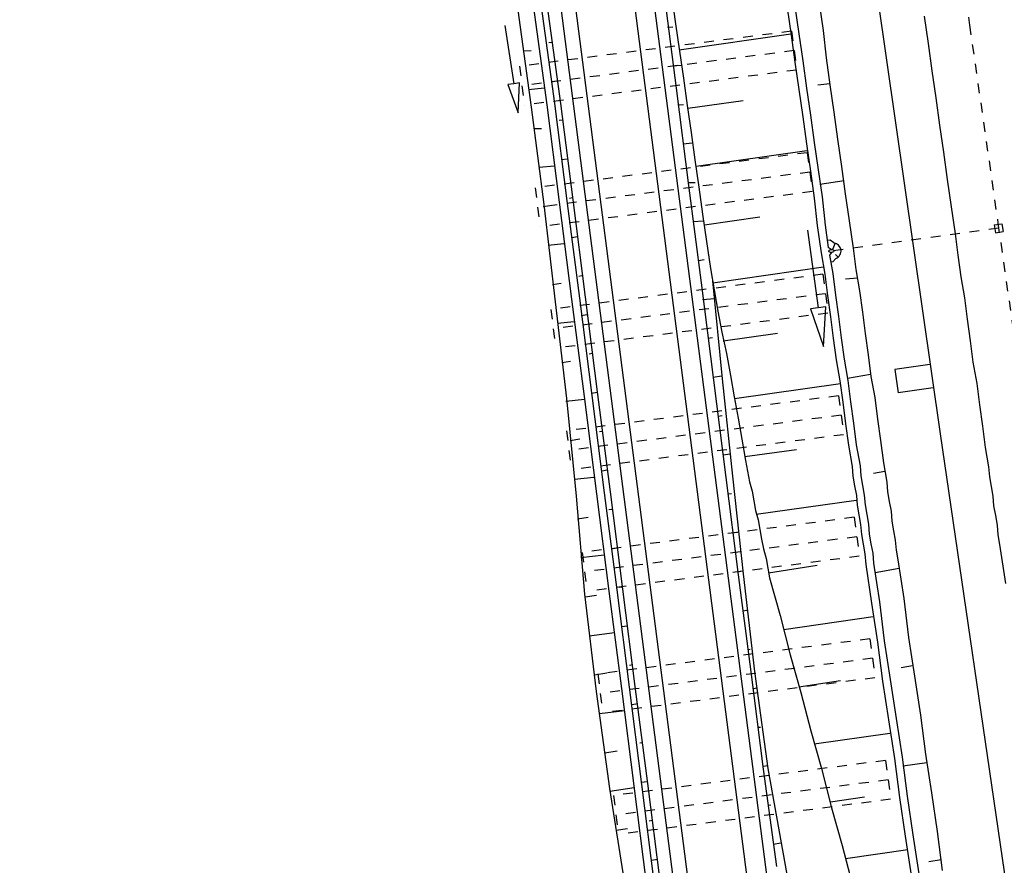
# Model space of a CAD drawing. Extents: x 447827 to 448299, y 438389 to 439851.
# Tile 70 of 116: x 447923 to 447973, y 439335 to 439378. Entities that reach past the tile are written whole.
import ezdxf

# ---------------------------------------------------------------- set-up
doc = ezdxf.new("R2010")
doc.units = 0
doc.header["$LTSCALE"] = 2
doc.header["$MEASUREMENT"] = 0
for name, pattern in [('ACAD_ISO03W100', [0.5, 0.25, -0.25]), ('ACAD_ISO05W100', [0.5, 0.25, -0.25]), ('ACAD_ISO10W100W', [0.5, 0.25, -0.25]), ('AUSGEZOGEN', [0]), ('PUNKTX2', [0.5, 0.25, -0.25])]:
    doc.linetypes.add(name, pattern=pattern)
doc.layers.get('0').update_dxf_attribs({"linetype": 'AUSGEZOGEN'})
for name, color, linetype in [('DB-Bahnachse', 7, 'CONTINUOUS'), ('DB-Boeschungen', 15, 'CONTINUOUS'), ('DB-Gleisachsen', 7, 'CONTINUOUS'), ('DB-GRABEN', 15, 'AUSGEZOGEN'), ('DB-HZV-Stützscheiben', 15, 'CONTINUOUS'), ('DB-Ingenieurbauwerke', 15, 'CONTINUOUS'), ('DB-Weg-Boeschungen', 15, 'CONTINUOUS'), ('DB-Wege', 15, 'CONTINUOUS'), ('FBRTOP', 250, 'AUSGEZOGEN')]:
    doc.layers.add(name, color=color, linetype=linetype)

# ---------------------------------------------------------------- blocks, each defined once
blk = doc.blocks.new('ELIPPSE')
at = {"color": 0, "linetype": 'ByBlock'}
blk.add_circle((0, 0), 1, dxfattribs=at)
blk = doc.blocks.new('ELARC190')
at = {"color": 0, "linetype": 'ByBlock'}
blk.add_arc((0, 0), 1, 292.6445, 72.5673, dxfattribs=at)

msp = doc.modelspace()

# ---------------------------------------------------------------- linework, layer by layer
at = {"layer": 'DB-Bahnachse', "linetype": 'ACAD_ISO10W100W'}
for p, q in [((447969.851, 439388.082), (447971.285, 439377.774)), ((447971.285, 439377.774), (447972.733, 439367.671)), ((447972.733, 439367.671), (447974.147, 439357.766))]:
    msp.add_line(p, q, dxfattribs=at)
at = {"layer": 'DB-Boeschungen', "linetype": 'Continuous'}
for p, q in [((447956.093, 439379.226), (447956.29, 439377.839)), ((447962.379, 439378.723), (447962.576, 439377.336)), ((447963.619, 439378.894), (447963.816, 439377.507)), ((447956.29, 439377.839), (447956.487, 439376.452)), ((447962.174, 439377.315), (447956.478, 439376.501)), ((447962.576, 439377.336), (447962.773, 439375.949)), ((447963.816, 439377.507), (447963.963, 439376.111)), ((447956.487, 439376.452), (447956.684, 439375.065)), ((447962.773, 439375.949), (447962.97, 439374.562)), ((447963.963, 439376.111), (447964.16, 439374.724)), ((447956.684, 439375.065), (447956.881, 439373.678)), ((447964.151, 439374.773), (447963.552, 439374.717)), ((447964.16, 439374.724), (447964.357, 439373.337)), ((447962.97, 439374.562), (447963.167, 439373.175)), ((447956.881, 439373.678), (447957.078, 439372.291)), ((447956.907, 439373.531), (447959.73, 439373.933)), ((447963.167, 439373.175), (447963.364, 439371.788)), ((447964.357, 439373.337), (447964.554, 439371.95)), ((447957.078, 439372.291), (447957.274, 439370.904)), ((447963.364, 439371.788), (447963.561, 439370.401)), ((447964.554, 439371.95), (447964.751, 439370.563)), ((447962.982, 439371.365), (447957.336, 439370.56)), ((447957.274, 439370.904), (447957.471, 439369.517)), ((447963.561, 439370.401), (447963.758, 439369.014)), ((447964.751, 439370.563), (447964.948, 439369.176)), ((447964.883, 439369.825), (447963.643, 439369.654)), ((447957.471, 439369.517), (447957.668, 439368.13)), ((447964.948, 439369.176), (447965.145, 439367.789)), ((447963.758, 439369.014), (447963.914, 439367.569)), ((447957.668, 439368.13), (447957.865, 439366.743)), ((447957.765, 439367.589), (447960.588, 439367.991)), ((447965.145, 439367.789), (447965.341, 439366.402)), ((447963.914, 439367.569), (447964.075, 439366.434)), ((447957.865, 439366.743), (447958.062, 439365.356)), ((447965.341, 439366.402), (447965.486, 439365.311)), ((447964.136, 439366.044), (447964.304, 439365.1)), ((447958.062, 439365.356), (447958.255, 439364.273)), ((447963.84, 439365.423), (447958.194, 439364.618)), ((447964.304, 439365.1), (447964.448, 439364.008)), ((447965.486, 439365.311), (447965.679, 439364.228)), ((447965.565, 439364.868), (447964.965, 439364.811)), ((447958.255, 439364.273), (447958.449, 439363.191)), ((447965.679, 439364.228), (447965.823, 439363.136)), ((447964.448, 439364.008), (447964.593, 439362.916)), ((447958.449, 439363.191), (447958.642, 439362.108)), ((447965.823, 439363.136), (447965.967, 439362.044)), ((447964.593, 439362.916), (447964.737, 439361.825)), ((447958.642, 439362.108), (447958.885, 439361.034)), ((447958.721, 439361.665), (447961.495, 439362.058)), ((447964.737, 439361.825), (447964.881, 439360.733)), ((447965.967, 439362.044), (447966.111, 439360.953)), ((447958.885, 439361.034), (447959.087, 439359.901)), ((447964.881, 439360.733), (447965.074, 439359.65)), ((447966.111, 439360.953), (447966.255, 439359.861)), ((447959.087, 439359.901), (447959.28, 439358.819)), ((447966.238, 439359.959), (447965.057, 439359.749)), ((447965.074, 439359.65), (447965.218, 439358.558)), ((447966.255, 439359.861), (447966.449, 439358.778)), ((447964.698, 439359.481), (447959.298, 439358.72)), ((447959.28, 439358.819), (447959.473, 439357.736)), ((447965.218, 439358.558), (447965.362, 439357.467)), ((447966.449, 439358.778), (447966.593, 439357.686)), ((447959.473, 439357.736), (447959.667, 439356.653)), ((447966.593, 439357.686), (447966.737, 439356.595)), ((447965.362, 439357.467), (447965.507, 439356.375)), ((447959.667, 439356.653), (447959.86, 439355.57)), ((447966.737, 439356.595), (447966.89, 439355.454)), ((447959.825, 439355.767), (447962.451, 439356.134)), ((447965.507, 439356.375), (447965.7, 439355.292)), ((447959.86, 439355.57), (447960.054, 439354.487)), ((447965.7, 439355.292), (447965.739, 439354.791)), ((447966.89, 439355.454), (447966.978, 439354.962)), ((447965.739, 439354.791), (447965.827, 439354.299)), ((447966.969, 439355.011), (447966.379, 439354.905)), ((447966.978, 439354.962), (447967.066, 439354.47)), ((447960.054, 439354.487), (447960.191, 439354.004)), ((447965.827, 439354.299), (447965.914, 439353.807)), ((447967.066, 439354.47), (447967.105, 439353.969)), ((447960.191, 439354.004), (447960.279, 439353.512)), ((447965.507, 439353.531), (447960.402, 439352.822)), ((447965.914, 439353.807), (447965.953, 439353.306)), ((447967.105, 439353.969), (447967.192, 439353.476)), ((447960.279, 439353.512), (447960.366, 439353.019)), ((447960.366, 439353.019), (447960.504, 439352.536)), ((447965.953, 439353.306), (447966.041, 439352.814)), ((447967.192, 439353.476), (447967.28, 439352.984)), ((447960.504, 439352.536), (447960.591, 439352.044)), ((447966.041, 439352.814), (447966.129, 439352.321)), ((447967.28, 439352.984), (447967.319, 439352.483)), ((447960.591, 439352.044), (447960.679, 439351.551)), ((447966.129, 439352.321), (447966.168, 439351.82)), ((447967.319, 439352.483), (447967.407, 439351.991)), ((447960.679, 439351.551), (447960.767, 439351.059)), ((447966.168, 439351.82), (447966.255, 439351.328)), ((447967.407, 439351.991), (447967.495, 439351.499)), ((447960.767, 439351.059), (447960.904, 439350.576)), ((447966.255, 439351.328), (447966.343, 439350.836)), ((447967.495, 439351.499), (447967.533, 439350.998)), ((447960.904, 439350.576), (447960.992, 439350.084)), ((447966.343, 439350.836), (447966.382, 439350.335)), ((447967.533, 439350.998), (447967.621, 439350.505)), ((447967.621, 439350.505), (447967.924, 439348.528)), ((447960.992, 439350.084), (447961.08, 439349.591)), ((447961.036, 439349.837), (447963.506, 439350.228)), ((447966.382, 439350.335), (447966.684, 439348.357)), ((447967.7, 439350.062), (447966.47, 439349.843)), ((447961.08, 439349.591), (447961.629, 439347.658)), ((447967.924, 439348.528), (447968.177, 439346.541)), ((447966.684, 439348.357), (447966.937, 439346.371)), ((447961.629, 439347.658), (447962.137, 439345.666)), ((447966.364, 439347.589), (447961.81, 439346.928)), ((447968.177, 439346.541), (447968.479, 439344.564)), ((447966.937, 439346.371), (447967.24, 439344.393)), ((447962.137, 439345.666), (447962.685, 439343.732)), ((447968.382, 439345.105), (447967.792, 439345)), ((447968.479, 439344.564), (447968.782, 439342.586)), ((447962.583, 439344.019), (447964.708, 439344.348)), ((447967.24, 439344.393), (447967.542, 439342.416)), ((447962.685, 439343.732), (447963.184, 439341.79)), ((447968.782, 439342.586), (447969.035, 439340.6)), ((447967.542, 439342.416), (447967.845, 439340.438)), ((447963.184, 439341.79), (447963.733, 439339.856)), ((447967.222, 439341.647), (447963.357, 439341.109)), ((447969.035, 439340.6), (447969.337, 439338.622)), ((447967.845, 439340.438), (447968.098, 439338.451)), ((447969.114, 439340.157), (447967.874, 439339.986)), ((447963.733, 439339.856), (447964.241, 439337.864)), ((447968.098, 439338.451), (447968.4, 439336.474)), ((447969.337, 439338.622), (447969.639, 439336.644)), ((447964.188, 439338.16), (447965.92, 439338.418)), ((447964.241, 439337.864), (447964.789, 439335.931)), ((447968.4, 439336.474), (447968.702, 439334.496)), ((447969.639, 439336.644), (447969.892, 439334.658)), ((447964.789, 439335.931), (447965.289, 439333.988)), ((447968.129, 439335.714), (447964.962, 439335.25)), ((447969.845, 439335.208), (447969.205, 439335.094))]:
    msp.add_line(p, q, dxfattribs=at)
at = {"layer": 'DB-Gleisachsen', "linetype": 'Continuous'}
for p, q in [((447968.97, 439378.224), (447969.167, 439376.837)), ((447969.167, 439376.837), (447969.364, 439375.45)), ((447969.364, 439375.45), (447969.56, 439374.063)), ((447969.56, 439374.063), (447969.757, 439372.676)), ((447969.757, 439372.676), (447969.954, 439371.289)), ((447969.954, 439371.289), (447970.151, 439369.902)), ((447970.151, 439369.902), (447970.348, 439368.515)), ((447970.348, 439368.515), (447970.545, 439367.128)), ((447970.545, 439367.128), (447970.689, 439366.037)), ((447970.689, 439366.037), (447970.833, 439364.945)), ((447970.833, 439364.945), (447971.026, 439363.862)), ((447971.026, 439363.862), (447971.171, 439362.77)), ((447971.171, 439362.77), (447971.315, 439361.679)), ((447971.315, 439361.679), (447971.459, 439360.587)), ((447971.459, 439360.587), (447971.652, 439359.504)), ((447971.652, 439359.504), (447971.796, 439358.412)), ((447971.796, 439358.412), (447971.941, 439357.321)), ((447971.941, 439357.321), (447972.085, 439356.229)), ((447972.085, 439356.229), (447972.173, 439355.737)), ((447972.173, 439355.737), (447972.26, 439355.245)), ((447972.26, 439355.245), (447972.299, 439354.744)), ((447972.299, 439354.744), (447972.387, 439354.252)), ((447972.387, 439354.252), (447972.475, 439353.759)), ((447972.475, 439353.759), (447972.514, 439353.258)), ((447972.514, 439353.258), (447972.601, 439352.766)), ((447972.601, 439352.766), (447972.689, 439352.274)), ((447972.689, 439352.274), (447972.728, 439351.773)), ((447972.728, 439351.773), (447972.816, 439351.281)), ((447972.816, 439351.281), (447973.118, 439349.303))]:
    msp.add_line(p, q, dxfattribs=at)
at = {"layer": 'DB-GRABEN', "linetype": 'Continuous'}
for p, q in [((447961.986, 439378.653), (447962.183, 439377.266)), ((447962.183, 439377.266), (447962.379, 439375.879)), ((447962.379, 439375.879), (447962.576, 439374.492)), ((447962.576, 439374.492), (447962.773, 439373.105)), ((447962.773, 439373.105), (447962.97, 439371.718)), ((447962.97, 439371.718), (447963.167, 439370.331)), ((447963.167, 439370.331), (447963.364, 439368.944)), ((447963.364, 439368.944), (447963.511, 439367.548)), ((447963.013, 439367.322), (447963.559, 439363.359)), ((447963.511, 439367.548), (447963.708, 439366.161)), ((447964.172, 439366.807), (447964.025, 439366.789)), ((447964.353, 439366.679), (447964.172, 439366.807)), ((447964.436, 439366.656), (447964.287, 439366.326)), ((447963.708, 439366.161), (447963.902, 439365.079)), ((447964.228, 439366.326), (447964.075, 439366.434)), ((447964.247, 439366.177), (447964.136, 439366.044)), ((447964.315, 439365.697), (447964.2, 439365.682)), ((447964.458, 439365.868), (447964.315, 439365.697)), ((447964.447, 439366.072), (447964.581, 439365.948)), ((447963.902, 439365.079), (447964.046, 439363.987)), ((447964.046, 439363.987), (447964.19, 439362.895)), ((447963.559, 439363.359), (447963.163, 439363.304)), ((447963.163, 439363.304), (447963.832, 439361.378)), ((447963.955, 439363.414), (447963.559, 439363.359)), ((447963.832, 439361.378), (447963.955, 439363.414)), ((447964.19, 439362.895), (447964.334, 439361.804)), ((447964.334, 439361.804), (447964.478, 439360.712)), ((447964.478, 439360.712), (447964.672, 439359.629)), ((447964.672, 439359.629), (447964.816, 439358.537)), ((447964.816, 439358.537), (447964.96, 439357.446)), ((447964.96, 439357.446), (447965.104, 439356.354)), ((447965.104, 439356.354), (447965.297, 439355.271)), ((447965.297, 439355.271), (447965.336, 439354.77)), ((447965.336, 439354.77), (447965.424, 439354.278)), ((447965.424, 439354.278), (447965.512, 439353.786)), ((447965.512, 439353.786), (447965.551, 439353.285)), ((447965.551, 439353.285), (447965.638, 439352.792)), ((447965.638, 439352.792), (447965.726, 439352.3)), ((447965.726, 439352.3), (447965.765, 439351.799)), ((447965.765, 439351.799), (447965.853, 439351.307)), ((447965.853, 439351.307), (447965.941, 439350.815)), ((447965.941, 439350.815), (447965.988, 439350.265)), ((447965.988, 439350.265), (447966.291, 439348.287)), ((447966.291, 439348.287), (447966.593, 439346.309)), ((447966.593, 439346.309), (447966.846, 439344.323)), ((447966.846, 439344.323), (447967.148, 439342.345)), ((447967.148, 439342.345), (447967.451, 439340.368)), ((447967.451, 439340.368), (447967.704, 439338.381)), ((447967.704, 439338.381), (447968.006, 439336.404)), ((447968.006, 439336.404), (447968.309, 439334.426))]:
    msp.add_line(p, q, dxfattribs=at)
at = {"layer": 'DB-HZV-Stützscheiben', "linetype": 'PUNKTX2'}
for p, q in [((447962.207, 439377.466), (447948.322, 439375.676)), ((447962.207, 439377.466), (447962.463, 439375.483)), ((447948.322, 439375.676), (447948.578, 439373.692)), ((447962.463, 439375.483), (447948.578, 439373.692)), ((447963.007, 439371.268), (447949.122, 439369.477)), ((447963.007, 439371.268), (447963.262, 439369.284)), ((447949.122, 439369.477), (447949.377, 439367.493)), ((447963.262, 439369.284), (447949.377, 439367.493)), ((447963.806, 439365.069), (447949.921, 439363.278)), ((447963.806, 439365.069), (447964.062, 439363.085)), ((447949.921, 439363.278), (447950.177, 439361.295)), ((447964.062, 439363.085), (447950.177, 439361.295)), ((447964.605, 439358.87), (447950.72, 439357.08)), ((447964.605, 439358.87), (447964.861, 439356.887)), ((447950.72, 439357.08), (447950.976, 439355.096)), ((447964.861, 439356.887), (447950.976, 439355.096)), ((447965.405, 439352.672), (447951.52, 439350.881)), ((447965.405, 439352.672), (447965.661, 439350.688)), ((447951.52, 439350.881), (447951.776, 439348.897)), ((447965.661, 439350.688), (447951.776, 439348.897)), ((447966.204, 439346.473), (447952.319, 439344.682)), ((447966.204, 439346.473), (447966.46, 439344.489)), ((447952.319, 439344.682), (447952.575, 439342.699)), ((447966.46, 439344.489), (447952.575, 439342.699)), ((447967.004, 439340.274), (447953.119, 439338.484)), ((447967.004, 439340.274), (447967.259, 439338.291)), ((447953.119, 439338.484), (447953.374, 439336.5)), ((447967.259, 439338.291), (447953.374, 439336.5))]:
    msp.add_line(p, q, dxfattribs=at)
at = {"layer": 'DB-HZV-Stützscheiben', "linetype": 'ACAD_ISO05W100'}
for p, q in [((447962.335, 439376.475), (447948.45, 439374.684)), ((447963.135, 439370.276), (447949.25, 439368.485)), ((447963.934, 439364.077), (447950.049, 439362.287)), ((447964.733, 439357.879), (447950.848, 439356.088)), ((447965.533, 439351.68), (447951.648, 439349.889)), ((447966.332, 439345.481), (447952.447, 439343.691)), ((447967.132, 439339.283), (447953.246, 439337.492))]:
    msp.add_line(p, q, dxfattribs=at)
at = {"layer": 'DB-Ingenieurbauwerke', "linetype": 'Continuous'}
for p, q in [((447965.429, 439387.261), (447969.778, 439356.929)), ((447972.544, 439367.585), (447972.94, 439367.643)), ((447972.544, 439367.585), (447972.603, 439367.189)), ((447972.94, 439367.643), (447972.998, 439367.248)), ((447972.603, 439367.189), (447972.998, 439367.248)), ((447969.262, 439360.465), (447967.48, 439360.21)), ((447967.48, 439360.21), (447967.65, 439359.022)), ((447969.432, 439359.277), (447967.65, 439359.022)), ((447969.778, 439356.929), (447973.808, 439329.479))]:
    msp.add_line(p, q, dxfattribs=at)
at = {"layer": 'DB-Ingenieurbauwerke', "linetype": 'ACAD_ISO03W100'}
msp.add_line((447972.77, 439367.416), (447964.102, 439366.234), dxfattribs=at)
at = {"layer": 'DB-Weg-Boeschungen', "linetype": 'Continuous'}
for p, q in [((447955.684, 439379.518), (447956.318, 439374.556)), ((447949.035, 439378.668), (447949.718, 439373.714)), ((447949.43, 439378.73), (447950.114, 439373.776)), ((447949.734, 439378.728), (447950.418, 439373.774)), ((447948.245, 439378.543), (447948.928, 439373.588)), ((447947.584, 439377.753), (447948.03, 439374.786)), ((447955.875, 439377.675), (447956.156, 439377.688)), ((447949.974, 439376.893), (447949.826, 439376.869)), ((447948.524, 439376.461), (447948.927, 439376.474)), ((447956.138, 439375.692), (447956.588, 439375.738)), ((447948.03, 439374.786), (447947.733, 439374.742)), ((447947.733, 439374.742), (447948.252, 439373.303)), ((447948.326, 439374.831), (447948.03, 439374.786)), ((447948.252, 439373.303), (447948.326, 439374.831)), ((447950.238, 439374.909), (447949.941, 439374.863)), ((447949.586, 439374.553), (447948.788, 439374.477)), ((447956.318, 439374.556), (447956.952, 439369.594)), ((447949.718, 439373.714), (447950.352, 439368.752)), ((447950.114, 439373.776), (447950.747, 439368.814)), ((447950.418, 439373.774), (447951.044, 439368.861)), ((447956.401, 439373.709), (447956.692, 439373.718)), ((447948.928, 439373.588), (447949.562, 439368.627)), ((447950.501, 439372.926), (447950.353, 439372.903)), ((447949.051, 439372.494), (447949.454, 439372.507)), ((447956.665, 439371.725), (447957.152, 439371.77)), ((447950.765, 439370.943), (447950.468, 439370.896)), ((447950.112, 439370.587), (447949.314, 439370.511)), ((447956.928, 439369.742), (447957.282, 439369.748)), ((447956.952, 439369.594), (447957.586, 439364.632)), ((447949.528, 439368.52), (447949.973, 439368.59)), ((447949.562, 439368.627), (447950.147, 439363.657)), ((447950.352, 439368.752), (447950.986, 439363.79)), ((447950.747, 439368.814), (447951.381, 439363.852)), ((447951.028, 439368.96), (447950.88, 439368.936)), ((447951.044, 439368.861), (447951.678, 439363.899)), ((447957.192, 439367.759), (447957.715, 439367.801)), ((447950.59, 439366.612), (447949.792, 439366.537)), ((447951.291, 439366.977), (447950.995, 439366.93)), ((447957.455, 439365.776), (447957.751, 439365.823)), ((447950.006, 439364.546), (447950.45, 439364.616)), ((447951.505, 439364.986), (447951.357, 439364.962)), ((447957.586, 439364.632), (447958.219, 439359.67)), ((447958.178, 439364.726), (447958.664, 439359.741)), ((447950.147, 439363.657), (447950.723, 439358.736)), ((447950.986, 439363.79), (447951.62, 439358.828)), ((447951.381, 439363.852), (447952.015, 439358.89)), ((447951.678, 439363.899), (447952.311, 439358.937)), ((447957.669, 439363.785), (447958.27, 439363.829)), ((447951.117, 439362.646), (447950.269, 439362.562)), ((447951.769, 439363.002), (447951.473, 439362.956)), ((447957.933, 439361.802), (447958.179, 439361.841)), ((447950.483, 439360.571), (447950.928, 439360.642)), ((447952.032, 439361.019), (447951.884, 439360.996)), ((447958.196, 439359.818), (447958.64, 439359.889)), ((447958.219, 439359.67), (447958.853, 439354.708)), ((447958.664, 439359.741), (447959.199, 439354.763)), ((447951.643, 439358.68), (447950.697, 439358.58)), ((447950.723, 439358.736), (447951.209, 439353.751)), ((447951.62, 439358.828), (447952.254, 439353.866)), ((447952.296, 439359.036), (447951.999, 439358.989)), ((447952.015, 439358.89), (447952.649, 439353.928)), ((447952.311, 439358.937), (447952.945, 439353.975)), ((447958.459, 439357.835), (447958.657, 439357.866)), ((447952.559, 439357.053), (447952.411, 439357.029)), ((447950.911, 439356.589), (447951.405, 439356.668)), ((447958.723, 439355.852), (447959.068, 439355.907)), ((447952.823, 439355.07), (447952.526, 439355.023)), ((447952.121, 439354.705), (447951.125, 439354.598)), ((447958.853, 439354.708), (447959.487, 439349.746)), ((447959.199, 439354.763), (447959.734, 439349.785)), ((447951.209, 439353.751), (447951.645, 439348.758)), ((447952.254, 439353.866), (447952.888, 439348.904)), ((447952.649, 439353.928), (447953.283, 439348.966)), ((447952.945, 439353.975), (447953.579, 439349.013)), ((447958.986, 439353.869), (447959.134, 439353.892)), ((447953.037, 439353.079), (447952.888, 439353.055)), ((447951.29, 439352.6), (447951.833, 439352.686)), ((447959.2, 439351.878), (447959.497, 439351.925)), ((447953.3, 439351.095), (447953.004, 439351.048)), ((447952.648, 439350.739), (447951.455, 439350.601)), ((447959.464, 439349.895), (447959.612, 439349.918)), ((447959.487, 439349.746), (447960.121, 439344.784)), ((447959.734, 439349.785), (447960.318, 439344.816)), ((447953.563, 439349.112), (447953.415, 439349.089)), ((447953.579, 439349.013), (447954.213, 439344.051)), ((447951.645, 439348.758), (447952.23, 439343.788)), ((447951.669, 439348.61), (447952.261, 439348.703)), ((447952.888, 439348.904), (447953.521, 439343.942)), ((447953.283, 439348.966), (447953.917, 439344.005)), ((447959.727, 439347.911), (447959.925, 439347.943)), ((447953.827, 439347.129), (447953.53, 439347.082)), ((447953.175, 439346.773), (447951.883, 439346.619)), ((447959.99, 439345.928), (447960.089, 439345.944)), ((447954.09, 439345.146), (447953.942, 439345.122)), ((447952.146, 439344.635), (447952.788, 439344.737)), ((447960.121, 439344.784), (447960.755, 439339.823)), ((447960.318, 439344.816), (447961.002, 439339.862)), ((447953.917, 439344.005), (447954.55, 439339.043)), ((447954.213, 439344.051), (447954.847, 439339.09)), ((447960.254, 439343.945), (447960.451, 439343.976)), ((447952.23, 439343.788), (447952.913, 439338.834)), ((447953.521, 439343.942), (447954.155, 439338.98)), ((447954.354, 439343.163), (447954.057, 439343.116)), ((447953.701, 439342.806), (447952.409, 439342.652)), ((447960.517, 439341.962), (447960.616, 439341.977)), ((447954.617, 439341.179), (447954.469, 439341.156)), ((447952.673, 439340.669), (447953.315, 439340.771)), ((447960.781, 439339.979), (447960.978, 439340.01)), ((447960.755, 439339.823), (447961.438, 439334.868)), ((447961.002, 439339.862), (447961.882, 439334.939)), ((447954.155, 439338.98), (447954.789, 439334.018)), ((447954.831, 439339.188), (447954.535, 439339.141)), ((447954.55, 439339.043), (447955.184, 439334.081)), ((447954.847, 439339.09), (447955.481, 439334.128)), ((447952.913, 439338.834), (447953.695, 439333.895)), ((447954.171, 439338.881), (447952.936, 439338.686)), ((447960.995, 439337.987), (447961.143, 439338.011)), ((447955.094, 439337.205), (447954.946, 439337.182)), ((447953.249, 439336.71), (447953.842, 439336.804)), ((447961.258, 439336.004), (447961.653, 439336.067)), ((447955.358, 439335.222), (447955.062, 439335.175)), ((447961.882, 439334.939), (447962.763, 439330.016))]:
    msp.add_line(p, q, dxfattribs=at)
at = {"layer": 'DB-Wege', "linetype": 'Continuous'}
for p, q in [((447949.351, 439416.318), (447966.47, 439283.576)), ((447950.343, 439416.446), (447967.461, 439283.704)), ((447945.632, 439415.839), (447962.75, 439283.096)), ((447946.376, 439415.934), (447963.494, 439283.192))]:
    msp.add_line(p, q, dxfattribs=at)
at = {"layer": 'FBRTOP'}
for points in [[(448034.372, 439384.926, -0.000001), (448050.087, 439286.169, -0.000002), (448057.944, 439236.79), (448081.515, 439088.654, 0.000001), (448091.337, 439026.931, -0.000001), (448101.158, 438965.207, -0.000001), (448105.087, 438940.518, 0.000002), (448109.015, 438915.828, 0.000007), (448110.98, 438903.483, -0.000017)], [(448068.197, 439390.308, -0.000001), (448083.912, 439291.551, -0.000002), (448091.769, 439242.172), (448115.34, 439094.036, 0.000001), (448125.161, 439032.313, -0.000001), (448134.983, 438970.589, -0.000001), (448138.911, 438945.9, 0.000002), (448142.84, 438921.21, 0.000007), (448144.804, 438908.866, -0.000017)]]:
    msp.add_lwpolyline(points, format="xyb", dxfattribs=at)

# ---------------------------------------------------------------- block references
at = {"layer": 'DB-GRABEN', "color": 15, "linetype": 'Continuous', "xscale": 0.4948842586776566, "yscale": 0.4350785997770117, "zscale": 0.001, "rotation": 4.543354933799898}
msp.add_blockref('ELARC190', (447964.237, 439366.251), dxfattribs=at)
at = {"layer": 'DB-Ingenieurbauwerke', "color": 64, "linetype": 'Continuous', "xscale": 0.1349999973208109, "yscale": 0.07500000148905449, "zscale": 0.001, "rotation": 7.082716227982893}
msp.add_blockref('ELIPPSE', (447964.237, 439366.251), dxfattribs=at)

doc.saveas('drawing.dxf')
